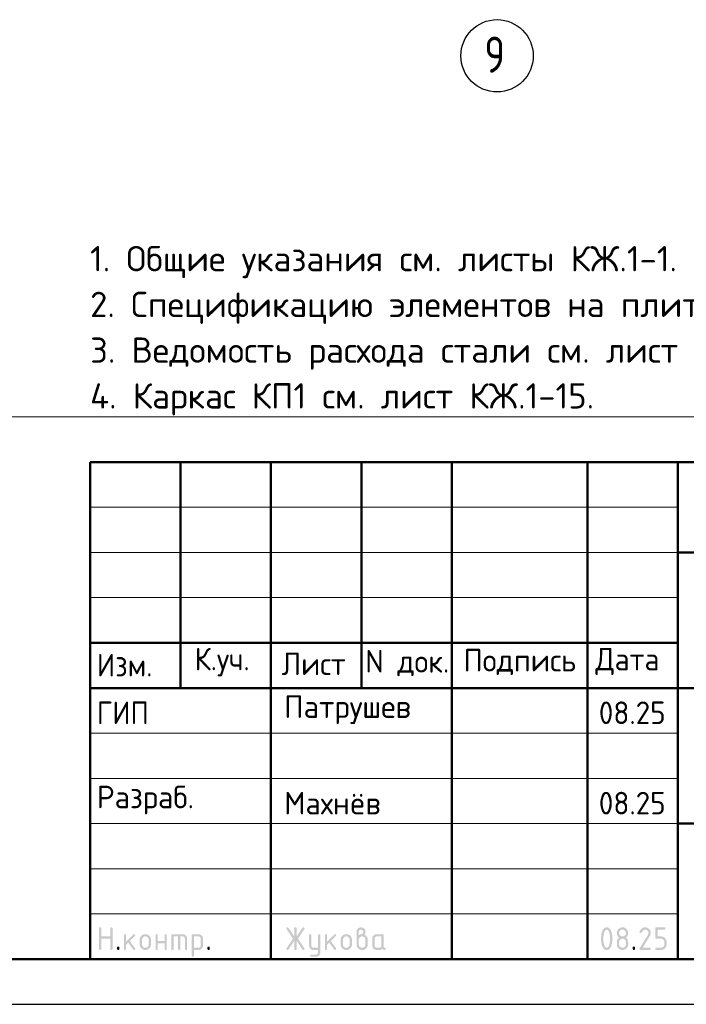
# Model space of a CAD drawing. Header units: millimetres. Extents: x 0 to 42000, y 0 to 29700.
# Tile 6 of 11: x 22222 to 29593, y 0 to 10896. Entities that reach past the tile are written whole.
import ezdxf

# ---------------------------------------------------------------- set-up
doc = ezdxf.new("R2010")
doc.units = ezdxf.units.MM
doc.linetypes.add('______5', pattern=[1100, 800, -100, 100, -100])
doc.layers.add('Standard', color=7, linetype='Continuous', lineweight=25)
doc.layers.add('Оси', color=7, linetype='______5', true_color=0x656565)
doc.styles.add('ISOCPEUR', font='txt')

msp = doc.modelspace()

# ---------------------------------------------------------------- hatches: boundary and pattern name
at = {"layer": 'Standard', "linetype": 'Continuous', "lineweight": 25, "transparency": 33554687}
for points in [[(23099, 614), (23099, 839), (23099, 840), (23099, 842), (23099, 843), (23100, 844), (23100, 845), (23101, 846), (23101, 847), (23102, 848), (23103, 849), (23104, 850), (23105, 850), (23106, 851), (23107, 851), (23109, 851), (23110, 851), (23112, 851), (23113, 851), (23115, 851), (23116, 851), (23117, 851), (23118, 850), (23119, 850), (23120, 849), (23121, 848), (23122, 847), (23122, 846), (23123, 845), (23123, 844), (23124, 843), (23124, 842), (23124, 840), (23124, 839), (23124, 751), (23224, 751), (23224, 839), (23224, 840), (23224, 842), (23224, 843), (23225, 844), (23225, 845), (23226, 846), (23226, 847), (23227, 848), (23228, 849), (23229, 850), (23230, 850), (23231, 851), (23232, 851), (23233, 851), (23235, 851), (23236, 851), (23238, 851), (23239, 851), (23241, 851), (23242, 851), (23243, 850), (23244, 850), (23245, 849), (23246, 848), (23247, 847), (23247, 846), (23248, 845), (23248, 844), (23249, 843), (23249, 842), (23249, 840), (23249, 839), (23249, 614), (23249, 612), (23249, 611), (23249, 609), (23248, 608), (23248, 607), (23247, 606), (23247, 605), (23246, 604), (23245, 604), (23244, 603), (23243, 602), (23242, 602), (23241, 602), (23239, 601), (23238, 601), (23236, 601), (23235, 601), (23233, 601), (23232, 602), (23231, 602), (23230, 602), (23229, 603), (23228, 604), (23227, 604), (23226, 605), (23226, 606), (23225, 607), (23225, 608), (23224, 609), (23224, 611), (23224, 612), (23224, 614), (23224, 726), (23124, 726), (23124, 614), (23124, 612), (23124, 611), (23124, 609), (23123, 608), (23123, 607), (23122, 606), (23122, 605), (23121, 604), (23120, 604), (23119, 603), (23118, 602), (23117, 602), (23116, 602), (23115, 601), (23113, 601), (23112, 601), (23110, 601), (23109, 601), (23107, 602), (23106, 602), (23105, 602), (23104, 603), (23103, 604), (23102, 604), (23101, 605), (23101, 606), (23100, 607), (23100, 608), (23099, 609), (23099, 611), (23099, 612)], [(23399, 694), (23478, 773), (23478, 773), (23479, 774), (23480, 775), (23482, 775), (23483, 776), (23484, 776), (23485, 776), (23486, 776), (23488, 776), (23489, 776), (23491, 776), (23492, 775), (23493, 775), (23494, 774), (23495, 774), (23496, 773), (23497, 772), (23497, 771), (23498, 770), (23498, 769), (23499, 768), (23499, 767), (23499, 765), (23499, 764), (23499, 762), (23499, 761), (23498, 760), (23498, 759), (23497, 758), (23497, 757), (23496, 756), (23495, 755), (23440, 700), (23496, 621), (23498, 619), (23498, 617), (23499, 616), (23499, 614), (23499, 612), (23499, 611), (23499, 609), (23498, 608), (23498, 607), (23497, 606), (23497, 605), (23496, 604), (23495, 604), (23494, 603), (23493, 602), (23492, 602), (23491, 602), (23489, 601), (23488, 601), (23486, 601), (23485, 601), (23483, 602), (23482, 602), (23480, 603), (23479, 603), (23478, 604), (23477, 605), (23476, 607), (23422, 682), (23399, 659), (23399, 614), (23399, 612), (23399, 611), (23399, 609), (23398, 608), (23398, 607), (23397, 606), (23397, 605), (23396, 604), (23395, 604), (23394, 603), (23393, 602), (23392, 602), (23391, 602), (23389, 601), (23388, 601), (23386, 601), (23385, 601), (23383, 601), (23382, 602), (23381, 602), (23380, 602), (23379, 603), (23378, 604), (23377, 604), (23376, 605), (23376, 606), (23375, 607), (23375, 608), (23374, 609), (23374, 611), (23374, 612), (23374, 614), (23374, 764), (23374, 765), (23374, 767), (23374, 768), (23375, 769), (23375, 770), (23376, 771), (23376, 772), (23377, 773), (23378, 774), (23379, 774), (23380, 775), (23381, 775), (23382, 776), (23383, 776), (23385, 776), (23386, 776), (23388, 776), (23389, 776), (23391, 776), (23392, 775), (23393, 775), (23394, 774), (23395, 774), (23396, 773), (23397, 772), (23397, 771), (23398, 770), (23398, 769), (23399, 768), (23399, 767), (23399, 765), (23399, 764)], [(23749, 676), (23749, 614), (23749, 612), (23748, 611), (23748, 609), (23748, 608), (23747, 607), (23747, 606), (23746, 605), (23746, 604), (23745, 604), (23744, 603), (23743, 602), (23742, 602), (23740, 602), (23739, 601), (23738, 601), (23736, 601), (23735, 601), (23733, 601), (23732, 602), (23731, 602), (23729, 602), (23729, 603), (23728, 604), (23727, 604), (23726, 605), (23725, 606), (23725, 607), (23724, 608), (23724, 609), (23724, 611), (23724, 612), (23724, 614), (23724, 764), (23724, 765), (23724, 767), (23724, 768), (23724, 769), (23725, 770), (23725, 771), (23726, 772), (23727, 773), (23728, 774), (23729, 774), (23729, 775), (23731, 775), (23732, 776), (23733, 776), (23735, 776), (23736, 776), (23738, 776), (23739, 776), (23740, 776), (23742, 775), (23743, 775), (23744, 774), (23745, 774), (23746, 773), (23746, 772), (23747, 771), (23747, 770), (23748, 769), (23748, 768), (23748, 767), (23749, 765), (23749, 764), (23749, 701), (23823, 701), (23823, 764), (23823, 765), (23824, 767), (23824, 768), (23824, 769), (23825, 770), (23825, 771), (23826, 772), (23826, 773), (23827, 774), (23828, 774), (23829, 775), (23830, 775), (23832, 776), (23833, 776), (23834, 776), (23836, 776), (23837, 776), (23839, 776), (23840, 776), (23841, 775), (23843, 775), (23843, 774), (23844, 774), (23845, 773), (23846, 772), (23847, 771), (23847, 770), (23848, 769), (23848, 768), (23848, 767), (23848, 765), (23848, 764), (23848, 614), (23848, 612), (23848, 611), (23848, 609), (23848, 608), (23847, 607), (23847, 606), (23846, 605), (23845, 604), (23844, 604), (23843, 603), (23843, 602), (23841, 602), (23840, 602), (23839, 601), (23837, 601), (23836, 601), (23834, 601), (23833, 601), (23832, 602), (23830, 602), (23829, 602), (23828, 603), (23827, 604), (23826, 604), (23826, 605), (23825, 606), (23825, 607), (23824, 608), (23824, 609), (23824, 611), (23823, 612), (23823, 614), (23823, 676)], [(23911, 776), (24023, 776), (24026, 776), (24028, 776), (24031, 776), (24033, 775), (24036, 775), (24038, 774), (24040, 773), (24043, 773), (24045, 772), (24047, 770), (24049, 769), (24051, 768), (24053, 767), (24055, 765), (24057, 763), (24059, 762), (24061, 760), (24062, 758), (24064, 756), (24065, 754), (24067, 752), (24068, 750), (24069, 748), (24070, 745), (24071, 743), (24071, 741), (24072, 739), (24072, 736), (24073, 734), (24073, 731), (24073, 729), (24073, 726), (24073, 614), (24073, 612), (24073, 611), (24073, 609), (24073, 608), (24072, 607), (24072, 606), (24071, 605), (24070, 604), (24069, 604), (24068, 603), (24067, 602), (24066, 602), (24065, 602), (24064, 601), (24062, 601), (24061, 601), (24059, 601), (24058, 601), (24057, 602), (24055, 602), (24054, 602), (24053, 603), (24052, 604), (24051, 604), (24051, 605), (24050, 606), (24049, 607), (24049, 608), (24049, 609), (24048, 611), (24048, 612), (24048, 614), (24048, 726), (24048, 729), (24048, 731), (24047, 734), (24046, 736), (24046, 738), (24044, 740), (24043, 742), (24041, 744), (24039, 746), (24037, 747), (24035, 748), (24033, 749), (24031, 750), (24028, 751), (24026, 751), (24023, 751), (23998, 751), (23998, 614), (23998, 612), (23998, 611), (23998, 609), (23998, 608), (23997, 607), (23997, 606), (23996, 605), (23995, 604), (23995, 604), (23994, 603), (23993, 602), (23991, 602), (23990, 602), (23989, 601), (23987, 601), (23986, 601), (23984, 601), (23983, 601), (23982, 602), (23980, 602), (23979, 602), (23978, 603), (23977, 604), (23977, 604), (23976, 605), (23975, 606), (23975, 607), (23974, 608), (23974, 609), (23974, 611), (23973, 612), (23973, 614), (23973, 751), (23924, 751), (23924, 614), (23924, 612), (23923, 611), (23923, 609), (23923, 608), (23922, 607), (23922, 606), (23921, 605), (23920, 604), (23920, 604), (23919, 603), (23918, 602), (23916, 602), (23915, 602), (23914, 601), (23913, 601), (23911, 601), (23909, 601), (23908, 601), (23907, 602), (23906, 602), (23904, 602), (23903, 603), (23902, 604), (23902, 604), (23901, 605), (23900, 606), (23900, 607), (23899, 608), (23899, 609), (23899, 611), (23898, 612), (23898, 614), (23898, 764), (23898, 765), (23899, 767), (23899, 768), (23899, 769), (23900, 770), (23900, 771), (23901, 772), (23902, 773), (23902, 774), (23903, 774), (23904, 775), (23906, 775), (23907, 776), (23908, 776), (23909, 776)], [(25259, 704), (25194, 607), (25193, 605), (25192, 604), (25191, 603), (25190, 603), (25188, 602), (25187, 602), (25185, 601), (25183, 601), (25182, 601), (25180, 601), (25179, 602), (25178, 602), (25177, 603), (25176, 603), (25175, 604), (25174, 605), (25173, 605), (25173, 606), (25172, 607), (25172, 609), (25171, 610), (25171, 611), (25171, 613), (25171, 614), (25171, 616), (25172, 618), (25172, 619), (25173, 621), (25243, 726), (25173, 832), (25172, 833), (25172, 835), (25171, 837), (25171, 838), (25171, 840), (25171, 841), (25171, 843), (25172, 844), (25172, 845), (25173, 846), (25173, 847), (25174, 848), (25175, 849), (25176, 849), (25177, 850), (25178, 850), (25179, 851), (25181, 851), (25182, 851), (25184, 851), (25185, 851), (25187, 851), (25188, 851), (25189, 850), (25191, 849), (25192, 848), (25193, 847), (25194, 846), (25259, 749), (25259, 839), (25259, 840), (25259, 842), (25259, 843), (25259, 844), (25260, 845), (25260, 846), (25261, 847), (25262, 848), (25262, 849), (25263, 850), (25264, 850), (25266, 851), (25267, 851), (25268, 851), (25269, 851), (25271, 851), (25273, 851), (25274, 851), (25275, 851), (25277, 851), (25278, 850), (25279, 850), (25280, 849), (25280, 848), (25281, 847), (25282, 846), (25282, 845), (25283, 844), (25283, 843), (25283, 842), (25284, 840), (25284, 839), (25284, 749), (25348, 846), (25349, 847), (25350, 848), (25351, 849), (25353, 850), (25354, 851), (25356, 851), (25357, 851), (25359, 851), (25360, 851), (25361, 851), (25362, 851), (25363, 850), (25365, 850), (25366, 849), (25367, 848), (25367, 847), (25368, 847), (25369, 846), (25370, 845), (25370, 843), (25371, 842), (25371, 841), (25371, 840), (25371, 839), (25371, 837), (25371, 835), (25370, 833), (25369, 832), (25299, 726), (25369, 621), (25370, 619), (25371, 617), (25371, 616), (25371, 614), (25371, 613), (25371, 611), (25371, 610), (25370, 609), (25370, 608), (25369, 607), (25368, 606), (25368, 605), (25367, 604), (25366, 603), (25365, 603), (25364, 602), (25363, 602), (25361, 602), (25360, 601), (25359, 601), (25357, 601), (25356, 602), (25354, 602), (25353, 603), (25351, 603), (25350, 604), (25349, 605), (25348, 607), (25284, 704), (25284, 614), (25284, 612), (25283, 611), (25283, 609), (25283, 608), (25282, 607), (25282, 606), (25281, 605), (25280, 604), (25280, 604), (25279, 603), (25278, 602), (25277, 602), (25275, 602), (25274, 601), (25273, 601), (25271, 601), (25269, 601), (25268, 601), (25267, 602), (25266, 602), (25264, 602), (25263, 603), (25262, 604), (25262, 604), (25261, 605), (25260, 606), (25260, 607), (25259, 608), (25259, 609), (25259, 611), (25259, 612), (25259, 614)], [(25521, 576), (25521, 601), (25471, 601), (25468, 601), (25466, 602), (25463, 602), (25461, 602), (25458, 603), (25456, 603), (25454, 604), (25452, 605), (25449, 606), (25447, 607), (25445, 608), (25443, 609), (25441, 611), (25439, 612), (25437, 614), (25436, 616), (25434, 618), (25432, 620), (25431, 622), (25429, 624), (25428, 626), (25427, 628), (25426, 630), (25425, 632), (25424, 634), (25423, 637), (25422, 639), (25422, 641), (25422, 644), (25421, 646), (25421, 649), (25421, 651), (25421, 764), (25421, 765), (25421, 767), (25421, 768), (25422, 769), (25422, 770), (25423, 771), (25423, 772), (25424, 773), (25425, 774), (25426, 774), (25427, 775), (25428, 775), (25429, 776), (25431, 776), (25432, 776), (25434, 776), (25435, 776), (25437, 776), (25438, 776), (25439, 775), (25440, 775), (25441, 774), (25442, 774), (25443, 773), (25444, 772), (25444, 771), (25445, 770), (25445, 769), (25446, 768), (25446, 767), (25446, 765), (25446, 764), (25446, 651), (25446, 649), (25447, 646), (25447, 644), (25448, 642), (25449, 640), (25450, 638), (25452, 636), (25454, 634), (25455, 632), (25457, 630), (25459, 629), (25462, 628), (25464, 627), (25466, 627), (25468, 626), (25471, 626), (25521, 626), (25521, 764), (25521, 765), (25521, 767), (25521, 768), (25522, 769), (25522, 770), (25523, 771), (25523, 772), (25524, 773), (25525, 774), (25526, 774), (25527, 775), (25528, 775), (25529, 776), (25530, 776), (25532, 776), (25533, 776), (25535, 776), (25536, 776), (25538, 776), (25539, 775), (25540, 775), (25541, 774), (25542, 774), (25543, 773), (25544, 772), (25544, 771), (25545, 770), (25545, 769), (25545, 768), (25546, 767), (25546, 765), (25546, 764), (25546, 576), (25546, 574), (25546, 571), (25545, 569), (25545, 566), (25545, 564), (25544, 562), (25543, 559), (25542, 557), (25541, 555), (25540, 553), (25539, 551), (25538, 549), (25537, 547), (25535, 545), (25533, 543), (25532, 541), (25530, 539), (25528, 538), (25526, 536), (25524, 535), (25522, 533), (25520, 532), (25518, 531), (25516, 530), (25514, 529), (25511, 528), (25509, 528), (25507, 527), (25504, 527), (25502, 527), (25499, 526), (25497, 526), (25446, 526), (25445, 526), (25443, 527), (25442, 527), (25441, 527), (25440, 528), (25439, 528), (25438, 529), (25437, 529), (25436, 530), (25435, 531), (25435, 532), (25434, 533), (25434, 535), (25434, 536), (25434, 537), (25434, 539), (25434, 540), (25434, 541), (25434, 542), (25435, 544), (25435, 545), (25436, 546), (25436, 547), (25437, 548), (25438, 549), (25439, 549), (25440, 550), (25442, 550), (25443, 551), (25444, 551), (25445, 551), (25446, 551), (25496, 551), (25499, 551), (25501, 552), (25503, 552), (25506, 553), (25508, 554), (25510, 555), (25512, 557), (25514, 558), (25515, 560), (25517, 562), (25518, 564), (25519, 566), (25520, 568), (25520, 571), (25521, 573)], [(25621, 694), (25700, 773), (25700, 773), (25701, 774), (25702, 775), (25704, 775), (25705, 776), (25706, 776), (25707, 776), (25708, 776), (25710, 776), (25711, 776), (25713, 776), (25714, 775), (25715, 775), (25716, 774), (25717, 774), (25718, 773), (25719, 772), (25719, 771), (25720, 770), (25720, 769), (25721, 768), (25721, 767), (25721, 765), (25721, 764), (25721, 762), (25721, 761), (25721, 760), (25720, 759), (25720, 758), (25719, 757), (25718, 756), (25717, 755), (25662, 700), (25719, 621), (25720, 619), (25720, 617), (25721, 616), (25721, 614), (25721, 612), (25721, 611), (25721, 609), (25720, 608), (25720, 607), (25719, 606), (25719, 605), (25718, 604), (25717, 604), (25716, 603), (25715, 602), (25714, 602), (25713, 602), (25711, 601), (25710, 601), (25708, 601), (25707, 601), (25705, 602), (25704, 602), (25703, 603), (25701, 603), (25700, 604), (25699, 605), (25698, 607), (25644, 682), (25621, 659), (25621, 614), (25621, 612), (25621, 611), (25621, 609), (25620, 608), (25620, 607), (25619, 606), (25619, 605), (25618, 604), (25617, 604), (25616, 603), (25615, 602), (25614, 602), (25613, 602), (25611, 601), (25610, 601), (25608, 601), (25607, 601), (25606, 601), (25604, 602), (25603, 602), (25602, 602), (25601, 603), (25600, 604), (25599, 604), (25598, 605), (25598, 606), (25597, 607), (25597, 608), (25596, 609), (25596, 611), (25596, 612), (25596, 614), (25596, 764), (25596, 765), (25596, 767), (25596, 768), (25597, 769), (25597, 770), (25598, 771), (25598, 772), (25599, 773), (25600, 774), (25601, 774), (25602, 775), (25603, 775), (25604, 776), (25606, 776), (25607, 776), (25608, 776), (25610, 776), (25611, 776), (25613, 776), (25614, 775), (25615, 775), (25616, 774), (25617, 774), (25618, 773), (25619, 772), (25619, 771), (25620, 770), (25620, 769), (25621, 768), (25621, 767), (25621, 765), (25621, 764)], [(29137, 851), (29140, 851), (29144, 851), (29147, 851), (29150, 850), (29153, 850), (29156, 849), (29158, 848), (29161, 847), (29164, 846), (29167, 844), (29169, 843), (29172, 841), (29174, 839), (29177, 837), (29179, 835), (29181, 833), (29184, 831), (29186, 828), (29188, 826), (29189, 823), (29191, 821), (29193, 818), (29194, 816), (29195, 813), (29196, 810), (29197, 807), (29198, 804), (29198, 801), (29199, 798), (29199, 795), (29200, 792), (29200, 789), (29200, 784), (29199, 780), (29198, 775), (29197, 771), (29195, 766), (29193, 762), (29191, 757), (29188, 753), (29110, 626), (29187, 626), (29189, 626), (29190, 626), (29191, 626), (29193, 626), (29194, 625), (29195, 625), (29196, 624), (29197, 623), (29197, 622), (29198, 621), (29198, 620), (29199, 619), (29199, 618), (29199, 617), (29200, 615), (29200, 614), (29200, 612), (29199, 611), (29199, 610), (29199, 608), (29198, 607), (29198, 606), (29197, 605), (29197, 604), (29196, 604), (29195, 603), (29194, 602), (29193, 602), (29191, 602), (29190, 601), (29189, 601), (29187, 601), (29087, 601), (29086, 601), (29084, 601), (29083, 602), (29082, 602), (29081, 602), (29080, 603), (29079, 604), (29078, 604), (29077, 605), (29076, 606), (29076, 607), (29075, 608), (29075, 609), (29075, 611), (29075, 612), (29075, 614), (29075, 616), (29075, 617), (29076, 619), (29077, 621), (29168, 768), (29170, 771), (29171, 773), (29172, 776), (29173, 778), (29174, 781), (29174, 783), (29175, 786), (29175, 789), (29175, 793), (29174, 796), (29173, 800), (29172, 803), (29171, 806), (29168, 809), (29166, 813), (29164, 815), (29161, 818), (29158, 820), (29155, 822), (29152, 823), (29148, 825), (29145, 826), (29141, 826), (29137, 826), (29135, 826), (29132, 826), (29129, 825), (29127, 824), (29124, 823), (29122, 822), (29119, 820), (29117, 818), (29114, 816), (29112, 814), (29110, 812), (29107, 809), (29105, 806), (29103, 802), (29100, 799), (29098, 795), (29097, 793), (29096, 792), (29095, 791), (29094, 790), (29092, 790), (29091, 789), (29089, 789), (29087, 789), (29086, 789), (29084, 789), (29083, 789), (29082, 790), (29081, 790), (29080, 791), (29079, 791), (29078, 792), (29077, 793), (29076, 794), (29076, 795), (29075, 796), (29075, 797), (29075, 798), (29075, 800), (29075, 801), (29075, 803), (29075, 804), (29075, 805), (29076, 806), (29079, 812), (29082, 817), (29085, 822), (29088, 826), (29092, 830), (29095, 834), (29099, 837), (29103, 840), (29107, 843), (29111, 845), (29115, 847), (29119, 848), (29123, 850), (29128, 851), (29132, 851)], [(29250, 739), (29250, 839), (29250, 840), (29250, 842), (29250, 843), (29250, 844), (29251, 845), (29251, 846), (29252, 847), (29253, 848), (29253, 849), (29254, 850), (29255, 850), (29257, 851), (29258, 851), (29259, 851), (29261, 851), (29262, 851), (29349, 851), (29351, 851), (29352, 851), (29354, 851), (29355, 851), (29356, 850), (29357, 850), (29358, 849), (29359, 848), (29359, 847), (29360, 846), (29361, 845), (29361, 844), (29361, 843), (29362, 842), (29362, 840), (29362, 839), (29362, 837), (29362, 836), (29361, 834), (29361, 833), (29361, 832), (29360, 831), (29359, 830), (29359, 829), (29358, 829), (29357, 828), (29356, 827), (29355, 827), (29354, 827), (29352, 826), (29351, 826), (29349, 826), (29275, 826), (29275, 751), (29312, 751), (29315, 751), (29318, 751), (29322, 751), (29324, 750), (29327, 750), (29330, 749), (29333, 748), (29336, 747), (29339, 746), (29341, 744), (29344, 743), (29347, 741), (29349, 739), (29351, 737), (29354, 735), (29356, 733), (29358, 731), (29360, 728), (29362, 726), (29364, 723), (29366, 721), (29367, 718), (29369, 715), (29370, 713), (29371, 710), (29372, 707), (29373, 704), (29373, 701), (29374, 698), (29374, 695), (29374, 692), (29374, 689), (29374, 664), (29374, 661), (29374, 657), (29374, 654), (29373, 651), (29373, 648), (29372, 645), (29371, 643), (29370, 640), (29369, 637), (29367, 634), (29366, 632), (29364, 629), (29362, 627), (29360, 624), (29358, 622), (29356, 620), (29354, 617), (29351, 615), (29349, 613), (29346, 612), (29344, 610), (29341, 608), (29339, 607), (29336, 606), (29333, 605), (29330, 604), (29327, 603), (29324, 602), (29321, 602), (29318, 602), (29315, 601), (29312, 601), (29262, 601), (29261, 601), (29259, 601), (29258, 602), (29257, 602), (29255, 602), (29254, 603), (29253, 604), (29253, 604), (29252, 605), (29251, 606), (29251, 607), (29250, 608), (29250, 610), (29250, 611), (29250, 612), (29250, 614), (29250, 615), (29250, 617), (29250, 618), (29250, 619), (29251, 620), (29251, 621), (29252, 622), (29253, 623), (29253, 624), (29254, 625), (29255, 625), (29257, 626), (29258, 626), (29259, 626), (29261, 626), (29262, 626), (29312, 626), (29316, 626), (29319, 627), (29323, 628), (29326, 629), (29330, 630), (29333, 632), (29336, 634), (29338, 637), (29341, 640), (29343, 643), (29345, 646), (29347, 649), (29348, 653), (29349, 656), (29349, 660), (29349, 664), (29349, 689), (29349, 693), (29349, 696), (29348, 700), (29347, 703), (29345, 707), (29343, 710), (29341, 713), (29338, 715), (29336, 718), (29333, 720), (29330, 722), (29326, 724), (29323, 725), (29319, 726), (29316, 726), (29312, 726), (29262, 726), (29261, 726), (29259, 726), (29258, 727), (29257, 727), (29255, 727), (29254, 728), (29253, 729), (29253, 729), (29252, 730), (29251, 731), (29251, 732), (29250, 733), (29250, 734), (29250, 736), (29250, 737)], [(23299, 626), (23299, 628), (23299, 629), (23299, 631), (23300, 632), (23300, 633), (23301, 634), (23301, 635), (23302, 636), (23303, 637), (23304, 637), (23305, 638), (23306, 638), (23307, 638), (23309, 639), (23310, 639), (23312, 639), (23313, 639), (23314, 639), (23316, 638), (23317, 638), (23318, 638), (23319, 637), (23320, 637), (23321, 636), (23322, 635), (23322, 634), (23323, 633), (23323, 632), (23324, 631), (23324, 629), (23324, 628), (23324, 626), (23324, 614), (23324, 612), (23324, 611), (23324, 610), (23323, 608), (23323, 607), (23322, 606), (23322, 605), (23321, 604), (23320, 604), (23319, 603), (23318, 602), (23317, 602), (23316, 602), (23314, 601), (23313, 601), (23312, 601), (23310, 601), (23309, 601), (23307, 602), (23306, 602), (23305, 602), (23304, 603), (23303, 604), (23302, 604), (23301, 605), (23301, 606), (23300, 607), (23300, 608), (23299, 610), (23299, 611), (23299, 612), (23299, 614)], [(24298, 626), (24298, 628), (24298, 629), (24299, 631), (24299, 632), (24299, 633), (24300, 634), (24301, 635), (24301, 636), (24302, 637), (24303, 637), (24304, 638), (24305, 638), (24307, 638), (24308, 639), (24309, 639), (24311, 639), (24312, 639), (24314, 639), (24315, 638), (24316, 638), (24317, 638), (24318, 637), (24319, 637), (24320, 636), (24321, 635), (24322, 634), (24322, 633), (24323, 632), (24323, 631), (24323, 629), (24323, 628), (24323, 626), (24323, 614), (24323, 612), (24323, 611), (24323, 610), (24323, 608), (24322, 607), (24322, 606), (24321, 605), (24320, 604), (24319, 604), (24318, 603), (24317, 602), (24316, 602), (24315, 602), (24314, 601), (24312, 601), (24311, 601), (24309, 601), (24308, 601), (24307, 602), (24305, 602), (24304, 602), (24303, 603), (24302, 604), (24301, 604), (24301, 605), (24300, 606), (24299, 607), (24299, 608), (24299, 610), (24298, 611), (24298, 612), (24298, 614)], [(29000, 626), (29000, 628), (29000, 629), (29000, 631), (29001, 632), (29001, 633), (29002, 634), (29002, 635), (29003, 636), (29004, 637), (29005, 637), (29006, 638), (29007, 638), (29008, 638), (29009, 639), (29011, 639), (29012, 639), (29014, 639), (29015, 639), (29017, 638), (29018, 638), (29019, 638), (29020, 637), (29021, 637), (29022, 636), (29023, 635), (29023, 634), (29024, 633), (29024, 632), (29024, 631), (29025, 629), (29025, 628), (29025, 626), (29025, 614), (29025, 612), (29025, 611), (29024, 610), (29024, 608), (29024, 607), (29023, 606), (29023, 605), (29022, 604), (29021, 604), (29020, 603), (29019, 602), (29018, 602), (29017, 602), (29015, 601), (29014, 601), (29012, 601), (29011, 601), (29009, 601), (29008, 602), (29007, 602), (29006, 602), (29005, 603), (29004, 604), (29003, 604), (29002, 605), (29002, 606), (29001, 607), (29001, 608), (29000, 610), (29000, 611), (29000, 612), (29000, 614)]]:
    msp.add_hatch(color=7, dxfattribs=at).paths.add_polyline_path(points, flags=16)
h = msp.add_hatch(color=7, dxfattribs=at)
h.paths.add_polyline_path([(23549, 664), (23549, 714), (23549, 717), (23549, 720), (23549, 723), (23550, 726), (23550, 729), (23551, 732), (23552, 735), (23553, 738), (23554, 740), (23556, 743), (23557, 746), (23559, 748), (23561, 751), (23563, 753), (23565, 756), (23567, 758), (23569, 760), (23572, 762), (23574, 764), (23577, 766), (23579, 768), (23582, 769), (23584, 770), (23587, 772), (23590, 773), (23593, 774), (23596, 774), (23599, 775), (23602, 776), (23605, 776), (23608, 776), (23611, 776), (23614, 776), (23618, 776), (23621, 776), (23624, 775), (23627, 774), (23630, 774), (23633, 773), (23635, 772), (23638, 770), (23641, 769), (23643, 768), (23646, 766), (23648, 764), (23651, 762), (23653, 760), (23655, 758), (23658, 756), (23660, 753), (23662, 751), (23663, 749), (23665, 746), (23666, 743), (23668, 741), (23669, 738), (23670, 735), (23671, 732), (23672, 729), (23672, 726), (23673, 723), (23673, 720), (23674, 717), (23674, 714), (23674, 664), (23674, 660), (23673, 657), (23673, 654), (23672, 651), (23672, 648), (23671, 645), (23670, 642), (23669, 640), (23668, 637), (23666, 634), (23665, 632), (23663, 629), (23662, 627), (23660, 624), (23658, 622), (23655, 620), (23653, 617), (23651, 615), (23648, 613), (23646, 612), (23643, 610), (23641, 608), (23638, 607), (23635, 606), (23632, 605), (23629, 604), (23627, 603), (23624, 602), (23621, 602), (23617, 602), (23614, 601), (23611, 601), (23608, 601), (23605, 602), (23602, 602), (23599, 602), (23596, 603), (23593, 604), (23590, 605), (23587, 606), (23584, 607), (23582, 608), (23579, 610), (23577, 612), (23574, 613), (23572, 615), (23569, 617), (23567, 620), (23565, 622), (23563, 624), (23561, 627), (23559, 629), (23557, 632), (23556, 634), (23554, 637), (23553, 640), (23552, 642), (23551, 645), (23550, 648), (23550, 651), (23549, 654), (23549, 657), (23549, 660)], flags=16)
h.paths.add_polyline_path([(23648, 664), (23648, 714), (23648, 718), (23648, 721), (23647, 725), (23646, 728), (23644, 732), (23642, 735), (23640, 738), (23638, 740), (23635, 743), (23632, 745), (23629, 747), (23625, 749), (23622, 750), (23619, 751), (23615, 751), (23611, 751), (23607, 751), (23604, 751), (23600, 750), (23597, 749), (23594, 747), (23590, 745), (23587, 743), (23585, 740), (23582, 738), (23580, 735), (23578, 732), (23577, 728), (23575, 725), (23574, 721), (23574, 718), (23574, 714), (23574, 664), (23574, 660), (23574, 656), (23575, 653), (23577, 649), (23578, 646), (23580, 643), (23582, 640), (23585, 637), (23587, 634), (23590, 632), (23593, 630), (23597, 629), (23600, 628), (23604, 627), (23607, 626), (23611, 626), (23615, 626), (23619, 627), (23622, 628), (23625, 629), (23629, 630), (23632, 633), (23635, 635), (23638, 637), (23640, 640), (23642, 643), (23644, 646), (23646, 649), (23647, 653), (23648, 656), (23648, 660)])
h = msp.add_hatch(color=7, dxfattribs=at)
h.paths.add_polyline_path([(24123, 764), (24123, 765), (24124, 767), (24124, 768), (24124, 769), (24125, 770), (24125, 771), (24126, 772), (24127, 773), (24127, 774), (24128, 774), (24129, 775), (24130, 775), (24132, 776), (24133, 776), (24134, 776), (24136, 776), (24198, 776), (24201, 776), (24203, 776), (24206, 776), (24208, 775), (24211, 775), (24213, 774), (24215, 773), (24218, 773), (24220, 772), (24222, 770), (24224, 769), (24226, 768), (24228, 767), (24230, 765), (24232, 763), (24234, 762), (24236, 760), (24237, 758), (24239, 756), (24240, 754), (24241, 752), (24243, 750), (24244, 748), (24245, 746), (24245, 743), (24246, 741), (24247, 739), (24247, 736), (24248, 734), (24248, 731), (24248, 729), (24248, 726), (24248, 651), (24248, 649), (24248, 646), (24248, 644), (24247, 641), (24247, 639), (24246, 637), (24245, 634), (24245, 632), (24244, 630), (24243, 628), (24241, 626), (24240, 624), (24239, 622), (24237, 620), (24236, 618), (24234, 616), (24232, 614), (24230, 612), (24228, 611), (24226, 609), (24224, 608), (24222, 607), (24220, 606), (24218, 605), (24215, 604), (24213, 603), (24211, 603), (24208, 602), (24206, 602), (24203, 602), (24201, 601), (24198, 601), (24148, 601), (24148, 539), (24148, 537), (24148, 536), (24148, 535), (24148, 533), (24147, 532), (24147, 531), (24146, 530), (24145, 529), (24145, 529), (24144, 528), (24143, 528), (24141, 527), (24140, 527), (24139, 527), (24138, 526), (24136, 526), (24134, 526), (24133, 527), (24132, 527), (24130, 527), (24129, 528), (24128, 528), (24127, 529), (24127, 529), (24126, 530), (24125, 531), (24125, 532), (24124, 533), (24124, 535), (24124, 536), (24123, 537), (24123, 539)], flags=16)
h.paths.add_polyline_path([(24148, 751), (24148, 626), (24198, 626), (24201, 626), (24203, 627), (24206, 627), (24208, 628), (24210, 629), (24212, 630), (24214, 632), (24216, 634), (24218, 635), (24219, 637), (24220, 639), (24221, 642), (24222, 644), (24223, 646), (24223, 649), (24223, 651), (24223, 726), (24223, 729), (24223, 731), (24222, 734), (24221, 736), (24220, 738), (24219, 740), (24218, 742), (24216, 744), (24214, 746), (24212, 747), (24210, 748), (24208, 749), (24206, 750), (24203, 751), (24201, 751), (24198, 751)])
h = msp.add_hatch(color=7, dxfattribs=at)
h.paths.add_polyline_path([(25771, 664), (25771, 714), (25771, 717), (25771, 720), (25771, 723), (25772, 726), (25773, 729), (25773, 732), (25774, 735), (25775, 738), (25777, 740), (25778, 743), (25779, 746), (25781, 748), (25783, 751), (25785, 753), (25787, 756), (25789, 758), (25791, 760), (25794, 762), (25796, 764), (25799, 766), (25801, 768), (25804, 769), (25806, 770), (25809, 772), (25812, 773), (25815, 774), (25818, 774), (25821, 775), (25824, 776), (25827, 776), (25830, 776), (25833, 776), (25836, 776), (25840, 776), (25843, 776), (25846, 775), (25849, 774), (25852, 774), (25855, 773), (25857, 772), (25860, 770), (25863, 769), (25865, 768), (25868, 766), (25871, 764), (25873, 762), (25875, 760), (25878, 758), (25880, 756), (25882, 753), (25884, 751), (25885, 749), (25887, 746), (25889, 743), (25890, 741), (25891, 738), (25892, 735), (25893, 732), (25894, 729), (25894, 726), (25895, 723), (25895, 720), (25896, 717), (25896, 714), (25896, 664), (25896, 660), (25895, 657), (25895, 654), (25894, 651), (25894, 648), (25893, 645), (25892, 642), (25891, 640), (25890, 637), (25888, 634), (25887, 632), (25885, 629), (25884, 627), (25882, 624), (25880, 622), (25877, 620), (25875, 617), (25873, 615), (25870, 613), (25868, 612), (25865, 610), (25863, 608), (25860, 607), (25857, 606), (25854, 605), (25852, 604), (25849, 603), (25846, 602), (25843, 602), (25840, 602), (25836, 601), (25833, 601), (25830, 601), (25827, 602), (25824, 602), (25821, 602), (25818, 603), (25815, 604), (25812, 605), (25809, 606), (25806, 607), (25804, 608), (25801, 610), (25799, 612), (25796, 613), (25794, 615), (25791, 617), (25789, 620), (25787, 622), (25785, 624), (25783, 627), (25781, 629), (25779, 632), (25778, 634), (25777, 637), (25775, 640), (25774, 642), (25773, 645), (25773, 648), (25772, 651), (25771, 654), (25771, 657), (25771, 660)], flags=16)
h.paths.add_polyline_path([(25871, 664), (25871, 714), (25871, 718), (25870, 721), (25869, 725), (25868, 728), (25866, 732), (25864, 735), (25862, 738), (25860, 740), (25857, 743), (25854, 745), (25851, 747), (25848, 749), (25844, 750), (25841, 751), (25837, 751), (25833, 751), (25829, 751), (25826, 751), (25822, 750), (25819, 749), (25816, 747), (25813, 745), (25810, 743), (25807, 740), (25804, 738), (25802, 735), (25800, 732), (25799, 728), (25797, 725), (25797, 721), (25796, 718), (25796, 714), (25796, 664), (25796, 660), (25797, 656), (25797, 653), (25799, 649), (25800, 646), (25802, 643), (25804, 640), (25807, 637), (25809, 634), (25812, 632), (25815, 630), (25819, 629), (25822, 628), (25826, 627), (25829, 626), (25833, 626), (25837, 626), (25841, 627), (25844, 628), (25848, 629), (25851, 630), (25854, 633), (25857, 635), (25860, 637), (25862, 640), (25864, 643), (25866, 646), (25868, 649), (25869, 653), (25870, 656), (25871, 660)])
h = msp.add_hatch(color=7, dxfattribs=at)
h.paths.add_polyline_path([(25971, 764), (25975, 767), (25979, 769), (25982, 772), (25986, 773), (25990, 775), (25993, 775), (25997, 776), (26000, 776), (26002, 776), (26004, 777), (26006, 777), (26007, 778), (26009, 779), (26011, 781), (26013, 783), (26014, 785), (26016, 787), (26017, 789), (26018, 791), (26019, 793), (26020, 795), (26020, 797), (26021, 799), (26021, 801), (26021, 804), (26020, 806), (26020, 809), (26019, 811), (26018, 813), (26017, 815), (26015, 817), (26014, 819), (26012, 821), (26010, 822), (26008, 824), (26005, 824), (26003, 825), (26001, 826), (25998, 826), (25996, 826), (25993, 826), (25991, 826), (25988, 825), (25986, 824), (25984, 823), (25982, 822), (25980, 821), (25978, 819), (25976, 817), (25975, 815), (25973, 813), (25973, 811), (25972, 809), (25971, 806), (25971, 804), (25971, 801)])
h.paths.add_polyline_path([(26033, 771), (26037, 769), (26041, 767), (26045, 765), (26048, 762), (26052, 759), (26055, 756), (26058, 752), (26060, 748), (26063, 744), (26065, 740), (26067, 736), (26068, 732), (26069, 727), (26070, 723), (26070, 718), (26070, 714), (26070, 664), (26070, 661), (26070, 657), (26070, 654), (26069, 651), (26069, 648), (26068, 645), (26067, 642), (26066, 640), (26065, 637), (26063, 634), (26062, 632), (26060, 629), (26058, 627), (26056, 624), (26054, 622), (26052, 619), (26050, 617), (26048, 615), (26045, 613), (26043, 612), (26040, 610), (26037, 608), (26035, 607), (26032, 606), (26029, 605), (26026, 604), (26024, 603), (26021, 602), (26018, 602), (26014, 602), (26011, 601), (26008, 601), (26005, 601), (26002, 602), (25999, 602), (25996, 602), (25993, 603), (25990, 604), (25987, 605), (25984, 606), (25981, 607), (25979, 608), (25976, 610), (25973, 612), (25971, 613), (25968, 615), (25966, 617), (25964, 620), (25962, 622), (25960, 624), (25958, 627), (25956, 629), (25954, 632), (25953, 634), (25951, 637), (25950, 640), (25949, 643), (25948, 645), (25947, 648), (25947, 651), (25946, 654), (25946, 657), (25946, 661), (25946, 664), (25946, 801), (25946, 804), (25946, 806), (25946, 809), (25947, 811), (25947, 814), (25948, 816), (25948, 818), (25949, 821), (25950, 823), (25951, 825), (25953, 827), (25954, 829), (25955, 831), (25957, 833), (25958, 835), (25960, 837), (25962, 839), (25964, 840), (25966, 842), (25968, 843), (25970, 844), (25972, 846), (25974, 847), (25976, 848), (25979, 849), (25981, 849), (25983, 850), (25986, 850), (25988, 851), (25990, 851), (25993, 851), (25996, 851), (25998, 851), (26001, 851), (26003, 851), (26006, 850), (26008, 850), (26010, 849), (26013, 849), (26015, 848), (26017, 847), (26019, 846), (26021, 844), (26023, 843), (26025, 842), (26027, 840), (26029, 839), (26031, 837), (26033, 835), (26034, 833), (26036, 831), (26037, 829), (26039, 827), (26040, 825), (26041, 823), (26042, 821), (26043, 818), (26043, 816), (26044, 814), (26045, 811), (26045, 809), (26045, 806), (26045, 804), (26045, 801), (26045, 797), (26045, 792), (26044, 788), (26042, 784), (26041, 781), (26038, 777), (26036, 774)], flags=16)
h.paths.add_polyline_path([(26045, 664), (26045, 714), (26045, 718), (26045, 721), (26044, 725), (26043, 728), (26041, 732), (26039, 735), (26037, 738), (26035, 740), (26032, 743), (26029, 745), (26026, 747), (26023, 749), (26019, 750), (26016, 751), (26012, 751), (26008, 751), (26004, 751), (26001, 751), (25997, 750), (25994, 749), (25990, 747), (25987, 745), (25984, 743), (25982, 740), (25979, 738), (25977, 735), (25975, 732), (25973, 728), (25972, 725), (25971, 721), (25971, 718), (25971, 714), (25971, 664), (25971, 660), (25971, 656), (25972, 653), (25973, 649), (25975, 646), (25977, 643), (25979, 640), (25982, 637), (25984, 634), (25987, 632), (25990, 630), (25994, 629), (25997, 628), (26001, 627), (26004, 626), (26008, 626), (26012, 626), (26016, 627), (26019, 628), (26023, 629), (26026, 630), (26029, 633), (26032, 635), (26035, 637), (26037, 640), (26039, 643), (26041, 646), (26043, 649), (26044, 653), (26045, 656), (26045, 660)])
h = msp.add_hatch(color=7, dxfattribs=at)
h.paths.add_polyline_path([(26220, 751), (26170, 751), (26168, 751), (26165, 751), (26163, 750), (26161, 749), (26159, 748), (26157, 747), (26155, 746), (26153, 744), (26151, 742), (26150, 740), (26148, 738), (26147, 736), (26147, 734), (26146, 731), (26146, 729), (26146, 726), (26146, 651), (26146, 649), (26146, 646), (26147, 644), (26147, 642), (26148, 640), (26150, 638), (26151, 636), (26153, 634), (26155, 632), (26157, 630), (26159, 629), (26161, 628), (26163, 627), (26166, 627), (26168, 626), (26170, 626), (26195, 626), (26198, 626), (26200, 627), (26203, 627), (26205, 628), (26207, 629), (26209, 630), (26211, 632), (26213, 634), (26215, 635), (26216, 637), (26218, 639), (26218, 642), (26219, 644), (26220, 646), (26220, 649), (26220, 651)])
h.paths.add_polyline_path([(26270, 614), (26270, 612), (26270, 611), (26270, 609), (26270, 608), (26269, 607), (26269, 606), (26268, 605), (26267, 604), (26266, 604), (26265, 603), (26264, 602), (26263, 602), (26262, 602), (26261, 601), (26259, 601), (26258, 601), (26253, 601), (26249, 602), (26246, 603), (26242, 605), (26238, 606), (26235, 609), (26232, 611), (26229, 615), (26226, 611), (26222, 609), (26218, 606), (26214, 605), (26210, 603), (26205, 602), (26200, 601), (26195, 601), (26170, 601), (26168, 601), (26165, 602), (26163, 602), (26160, 602), (26158, 603), (26156, 603), (26153, 604), (26151, 605), (26149, 606), (26147, 607), (26145, 608), (26143, 609), (26141, 611), (26139, 612), (26137, 614), (26135, 616), (26133, 618), (26132, 619), (26130, 621), (26129, 623), (26127, 625), (26126, 628), (26125, 630), (26124, 632), (26123, 634), (26123, 636), (26122, 639), (26121, 641), (26121, 644), (26121, 646), (26121, 649), (26121, 651), (26121, 726), (26121, 729), (26121, 731), (26121, 734), (26121, 736), (26122, 739), (26123, 741), (26123, 743), (26124, 746), (26125, 748), (26126, 750), (26127, 752), (26129, 754), (26130, 756), (26132, 758), (26133, 760), (26135, 762), (26137, 763), (26139, 765), (26141, 767), (26143, 768), (26145, 769), (26147, 770), (26149, 772), (26151, 773), (26153, 773), (26156, 774), (26158, 775), (26160, 775), (26163, 776), (26165, 776), (26168, 776), (26170, 776), (26233, 776), (26234, 776), (26236, 776), (26237, 776), (26238, 775), (26239, 775), (26240, 774), (26241, 774), (26242, 773), (26243, 772), (26244, 771), (26244, 770), (26245, 769), (26245, 768), (26245, 767), (26245, 765), (26245, 764), (26245, 639), (26245, 637), (26246, 636), (26246, 634), (26246, 633), (26246, 632), (26247, 631), (26248, 630), (26248, 629), (26249, 629), (26250, 628), (26251, 627), (26252, 627), (26254, 627), (26255, 626), (26256, 626), (26258, 626), (26259, 626), (26261, 626), (26262, 626), (26263, 625), (26264, 625), (26265, 625), (26266, 624), (26267, 623), (26268, 622), (26269, 621), (26269, 620), (26270, 619), (26270, 618), (26270, 617), (26270, 615)], flags=16)
h = msp.add_hatch(color=7, dxfattribs=at)
h.paths.add_polyline_path([(28750, 726), (28750, 734), (28749, 742), (28749, 749), (28748, 756), (28747, 764), (28746, 771), (28745, 778), (28743, 785), (28742, 790), (28741, 794), (28739, 799), (28738, 803), (28736, 807), (28734, 810), (28732, 813), (28731, 816), (28729, 818), (28727, 820), (28724, 822), (28722, 824), (28720, 825), (28718, 826), (28715, 826), (28712, 826), (28710, 826), (28708, 826), (28705, 825), (28703, 824), (28701, 822), (28699, 820), (28696, 818), (28695, 816), (28693, 813), (28691, 810), (28689, 807), (28688, 803), (28686, 799), (28685, 794), (28683, 790), (28682, 785), (28680, 778), (28679, 770), (28678, 763), (28677, 756), (28676, 749), (28676, 741), (28675, 734), (28675, 726), (28675, 719), (28676, 711), (28676, 704), (28677, 696), (28678, 689), (28679, 682), (28680, 675), (28682, 668), (28683, 663), (28684, 658), (28686, 654), (28687, 650), (28689, 646), (28691, 643), (28693, 639), (28694, 637), (28696, 634), (28698, 632), (28701, 630), (28703, 629), (28705, 628), (28707, 627), (28710, 626), (28712, 626), (28715, 626), (28718, 627), (28720, 628), (28722, 629), (28724, 630), (28727, 632), (28729, 634), (28731, 637), (28732, 639), (28734, 643), (28736, 646), (28738, 650), (28739, 654), (28741, 658), (28742, 663), (28743, 668), (28745, 675), (28746, 682), (28747, 689), (28748, 696), (28749, 704), (28749, 711), (28750, 719)])
h.paths.add_polyline_path([(28775, 726), (28775, 721), (28775, 715), (28775, 710), (28774, 705), (28774, 699), (28773, 694), (28773, 689), (28772, 685), (28771, 680), (28771, 675), (28770, 671), (28769, 666), (28768, 662), (28766, 657), (28765, 653), (28764, 649), (28762, 643), (28760, 638), (28757, 633), (28755, 628), (28752, 624), (28749, 620), (28746, 616), (28743, 613), (28740, 610), (28736, 608), (28733, 606), (28729, 604), (28725, 603), (28721, 602), (28717, 601), (28712, 601), (28708, 601), (28704, 602), (28700, 603), (28696, 604), (28692, 606), (28689, 608), (28685, 610), (28682, 613), (28679, 616), (28676, 620), (28673, 624), (28670, 628), (28668, 632), (28665, 638), (28663, 643), (28661, 649), (28660, 653), (28658, 657), (28657, 661), (28656, 666), (28655, 670), (28654, 675), (28654, 680), (28653, 684), (28652, 689), (28652, 694), (28651, 699), (28651, 705), (28650, 710), (28650, 715), (28650, 721), (28650, 726), (28650, 732), (28650, 737), (28650, 743), (28651, 748), (28651, 753), (28652, 758), (28652, 763), (28653, 768), (28654, 773), (28654, 778), (28655, 782), (28656, 787), (28657, 791), (28658, 795), (28660, 800), (28661, 804), (28663, 810), (28665, 815), (28668, 820), (28670, 825), (28673, 829), (28676, 833), (28679, 836), (28682, 839), (28685, 842), (28689, 845), (28692, 847), (28696, 848), (28700, 850), (28704, 851), (28708, 851), (28712, 851), (28717, 851), (28721, 851), (28725, 850), (28729, 848), (28733, 847), (28736, 845), (28740, 842), (28743, 839), (28746, 836), (28749, 833), (28752, 829), (28755, 824), (28757, 820), (28760, 815), (28762, 810), (28764, 804), (28765, 799), (28766, 795), (28768, 791), (28769, 787), (28770, 782), (28771, 777), (28771, 773), (28772, 768), (28773, 763), (28773, 758), (28774, 753), (28774, 748), (28775, 743), (28775, 737), (28775, 732)], flags=16)
h = msp.add_hatch(color=7, dxfattribs=at)
h.paths.add_polyline_path([(28887, 626), (28891, 626), (28895, 627), (28898, 628), (28902, 629), (28905, 630), (28908, 632), (28911, 634), (28914, 637), (28917, 640), (28919, 643), (28921, 646), (28922, 649), (28923, 653), (28924, 656), (28925, 660), (28925, 664), (28925, 689), (28925, 693), (28924, 696), (28923, 700), (28922, 703), (28921, 707), (28919, 710), (28916, 713), (28914, 715), (28911, 718), (28908, 720), (28905, 722), (28902, 724), (28898, 725), (28895, 726), (28891, 726), (28887, 726), (28883, 726), (28880, 726), (28876, 725), (28873, 724), (28870, 722), (28867, 720), (28864, 718), (28861, 715), (28858, 713), (28856, 710), (28854, 707), (28853, 703), (28851, 700), (28851, 696), (28850, 693), (28850, 689), (28850, 664), (28850, 660), (28851, 656), (28851, 653), (28853, 649), (28854, 646), (28856, 643), (28858, 640), (28861, 637), (28864, 634), (28867, 632), (28870, 630), (28873, 629), (28876, 628), (28880, 627), (28883, 626)])
h.paths.add_polyline_path([(28887, 601), (28884, 601), (28881, 602), (28878, 602), (28875, 602), (28872, 603), (28869, 604), (28866, 605), (28863, 606), (28861, 607), (28858, 608), (28855, 610), (28853, 612), (28850, 613), (28848, 615), (28845, 617), (28843, 620), (28841, 622), (28839, 624), (28837, 627), (28835, 629), (28834, 632), (28832, 634), (28831, 637), (28830, 640), (28828, 643), (28828, 645), (28827, 648), (28826, 651), (28826, 654), (28825, 657), (28825, 661), (28825, 664), (28825, 689), (28825, 693), (28825, 696), (28826, 700), (28827, 704), (28827, 707), (28828, 710), (28830, 714), (28831, 717), (28833, 720), (28835, 723), (28837, 726), (28839, 729), (28841, 731), (28844, 734), (28847, 736), (28850, 739), (28847, 741), (28844, 744), (28841, 746), (28839, 749), (28837, 752), (28835, 755), (28833, 758), (28831, 761), (28830, 764), (28828, 767), (28827, 771), (28827, 774), (28826, 778), (28825, 781), (28825, 785), (28825, 789), (28825, 792), (28825, 795), (28826, 798), (28826, 801), (28827, 804), (28828, 807), (28828, 810), (28830, 813), (28831, 816), (28832, 818), (28834, 821), (28835, 823), (28837, 826), (28839, 828), (28841, 831), (28843, 833), (28845, 835), (28848, 837), (28850, 839), (28853, 841), (28855, 843), (28858, 844), (28861, 846), (28863, 847), (28866, 848), (28869, 849), (28872, 850), (28875, 850), (28878, 851), (28881, 851), (28884, 851), (28887, 851), (28891, 851), (28894, 851), (28897, 851), (28900, 850), (28903, 850), (28906, 849), (28909, 848), (28911, 847), (28914, 846), (28917, 844), (28919, 843), (28922, 841), (28924, 839), (28927, 837), (28929, 835), (28932, 833), (28934, 831), (28936, 828), (28938, 826), (28939, 823), (28941, 821), (28943, 818), (28944, 816), (28945, 813), (28946, 810), (28947, 807), (28948, 804), (28949, 801), (28949, 798), (28949, 795), (28950, 792), (28950, 789), (28950, 785), (28949, 781), (28949, 778), (28948, 774), (28947, 771), (28946, 767), (28945, 764), (28943, 761), (28942, 758), (28940, 755), (28938, 752), (28936, 749), (28933, 746), (28931, 744), (28928, 741), (28925, 739), (28929, 735), (28933, 732), (28937, 728), (28939, 724), (28942, 719), (28944, 715), (28946, 710), (28947, 705), (28948, 704), (28948, 702), (28948, 701), (28948, 699), (28949, 697), (28949, 695), (28949, 692), (28949, 690), (28949, 687), (28949, 684), (28950, 681), (28950, 678), (28950, 675), (28950, 671), (28950, 668), (28950, 664), (28950, 661), (28949, 657), (28949, 654), (28949, 651), (28948, 648), (28947, 645), (28946, 643), (28945, 640), (28944, 637), (28943, 634), (28941, 632), (28939, 629), (28938, 627), (28936, 624), (28934, 622), (28932, 620), (28929, 617), (28927, 615), (28924, 613), (28922, 612), (28919, 610), (28917, 608), (28914, 607), (28911, 606), (28909, 605), (28906, 604), (28903, 603), (28900, 602), (28897, 602), (28894, 602), (28891, 601)], flags=16)
h.paths.add_polyline_path([(28887, 751), (28891, 751), (28895, 752), (28898, 753), (28902, 754), (28905, 755), (28908, 757), (28911, 759), (28914, 762), (28917, 765), (28919, 768), (28921, 771), (28922, 774), (28923, 778), (28924, 781), (28925, 785), (28925, 789), (28925, 793), (28924, 796), (28923, 800), (28922, 803), (28921, 806), (28919, 809), (28916, 812), (28914, 815), (28911, 818), (28908, 820), (28905, 822), (28902, 823), (28898, 825), (28895, 826), (28891, 826), (28887, 826), (28883, 826), (28880, 826), (28876, 825), (28873, 823), (28870, 822), (28867, 820), (28864, 818), (28861, 815), (28858, 813), (28856, 810), (28854, 807), (28853, 803), (28851, 800), (28851, 796), (28850, 793), (28850, 789), (28850, 785), (28851, 781), (28851, 778), (28853, 774), (28854, 771), (28856, 768), (28858, 765), (28861, 762), (28864, 759), (28867, 757), (28870, 755), (28873, 754), (28876, 753), (28880, 752), (28883, 751)])

# ---------------------------------------------------------------- linework, layer by layer
at = {"layer": 'Standard', "color": 7, "linetype": 'Continuous', "lineweight": 50, "transparency": 33554687}
for p, q in [((23000, 500), (23000, 6000)), ((23000, 6000), (41500, 6000)), ((24000, 3500), (24000, 6000)), ((25000, 500), (25000, 6000)), ((26000, 3500), (26000, 6000)), ((27000, 500), (27000, 6000)), ((28500, 500), (28500, 6000)), ((29500, 500), (29500, 6000)), ((29500, 5000), (41500, 5000)), ((23000, 4000), (29500, 4000)), ((23000, 4000), (29500, 4000)), ((23000, 3500), (29500, 3500)), ((23000, 3500), (29500, 3500)), ((29500, 3500), (41500, 3500)), ((29500, 2000), (41500, 2000))]:
    msp.add_line(p, q, dxfattribs=at)
at = {"layer": 'Standard', "color": 7, "linetype": 'Continuous', "lineweight": 13, "transparency": 33554687}
for p, q in [((23000, 5500), (29500, 5500)), ((23000, 5000), (29500, 5000)), ((23000, 4500), (29500, 4500)), ((23000, 3000), (29500, 3000)), ((23000, 2500), (29500, 2500)), ((23000, 2500), (29500, 2500)), ((23000, 2000), (29500, 2000)), ((23000, 2000), (29500, 2000)), ((23000, 1500), (29500, 1500)), ((23000, 1000), (29500, 1000))]:
    msp.add_line(p, q, dxfattribs=at)
at = {"layer": 'Standard', "color": 7, "linetype": 'Continuous', "lineweight": 25, "transparency": 33554687}
msp.add_line((23000, 500), (41500, 500), dxfattribs=at)
msp.add_line((23000, 500), (41500, 500), dxfattribs=at)
msp.add_line((23000, 500), (41500, 500), dxfattribs=at)
msp.add_lwpolyline([(0, 0), (42000, 0), (42000, 29700), (0, 29700), (0, 0)], close=True, dxfattribs=at)
at = {"layer": 'Standard', "color": 7, "linetype": 'Continuous', "lineweight": 50, "transparency": 33554687}
msp.add_lwpolyline([(2000, 29200), (41500, 29200), (41500, 500), (2000, 500), (2000, 29200)], close=True, dxfattribs=at)
at = {"layer": 'Standard', "color": 7, "linetype": 'Continuous', "lineweight": 18, "transparency": 33554687}
msp.add_lwpolyline([(41500, 29200), (2000, 29200), (2000, 6500), (41500, 6500), (41500, 29200)], dxfattribs=at)
at = {"layer": 'Standard', "color": 7, "linetype": 'Continuous', "lineweight": 13, "transparency": 33554687}
msp.add_lwpolyline([(41500, 500), (23000, 500), (23000, 6000), (41500, 6000), (41500, 500)], dxfattribs=at)
at = {"layer": 'Standard', "color": 7, "linetype": 'Continuous', "lineweight": 25, "transparency": 33554687}
msp.add_lwpolyline([(41500, 6000), (23000, 6000), (23000, 500), (41500, 500), (41500, 6000)], dxfattribs=at)
at = {"layer": 'Оси', "color": 7, "linetype": 'Continuous', "lineweight": 25, "transparency": 33554687}
msp.add_circle((27500, 10496), 400, dxfattribs=at)

# ---------------------------------------------------------------- texts
at = {"layer": 'Standard', "color": 7, "linetype": 'Continuous', "lineweight": 13, "transparency": 33554687, "insert": (23000, 8391), "char_height": 280, "width": 17910.9, "attachment_point": 1, "line_spacing_factor": 1.084337}
msp.add_mtext('\\A1;{\\fISOCPEUR|i0|b0;\\H279.999995;\\W1.000000;\\C7;1. Общие указания см. листы КЖ.1-1.}\\P{\\fISOCPEUR|i0|b0;\\H279.999995;\\W1.000000;\\C7;2. Спецификацию элементов на плиту ростверка в осях 2-13, ведомость деталей см. лист КЖ.1-18.}\\P{\\fISOCPEUR|i0|b0;\\H279.999995;\\W1.000000;\\C7;3. Ведомость расхода стали см. лист КЖ.1-17.}\\P{\\fISOCPEUR|i0|b0;\\H279.999995;\\W1.000000;\\C7;4. Каркас КП1 см. лист КЖ.1-15.}\\P', dxfattribs=at)
at = {"layer": 'Standard', "color": 7, "linetype": 'Continuous', "lineweight": 25, "transparency": 33554687, "char_height": 250, "attachment_point": 7, "style": 'ISOCPEUR'}
for s, insert, width in [('\\W0.93;Изм.', (23074, 3628), 752.88), ('\\W0.93;К.уч.', (24156, 3628), 816.01), ('\\W0.94;Лист', (25119, 3643), 866.93), ('\\W0.95;N док.', (26043, 3631), 1068.13), ('\\W0.96;Подпись', (27129, 3643), 1344.28), ('\\W0.94;Дата', (28588, 3643), 967.74), ('\\W0.92;ГИП', (23074, 3101), 689.6), ('\\W0.97;Патрушев', (25146, 3101), 1670.19), ('\\W0.94;08.25', (28625, 3101), 891.68), ('\\W0.96;Разраб.', (23074, 2101), 1306.55), ('\\W0.96;Махнёв', (25146, 2101), 1243.9), ('\\W0.94;08.25', (28625, 2101), 891.68)]:
    msp.add_mtext(s, dxfattribs=dict(at, insert=insert, width=width))
at = {"layer": 'Оси', "color": 7, "linetype": 'Continuous', "lineweight": 35, "transparency": 33554687, "insert": (27360, 10309), "char_height": 400, "width": 435.2, "attachment_point": 7, "style": 'ISOCPEUR'}
msp.add_mtext('\\W0.78;9', dxfattribs=at)

doc.saveas('drawing.dxf')
